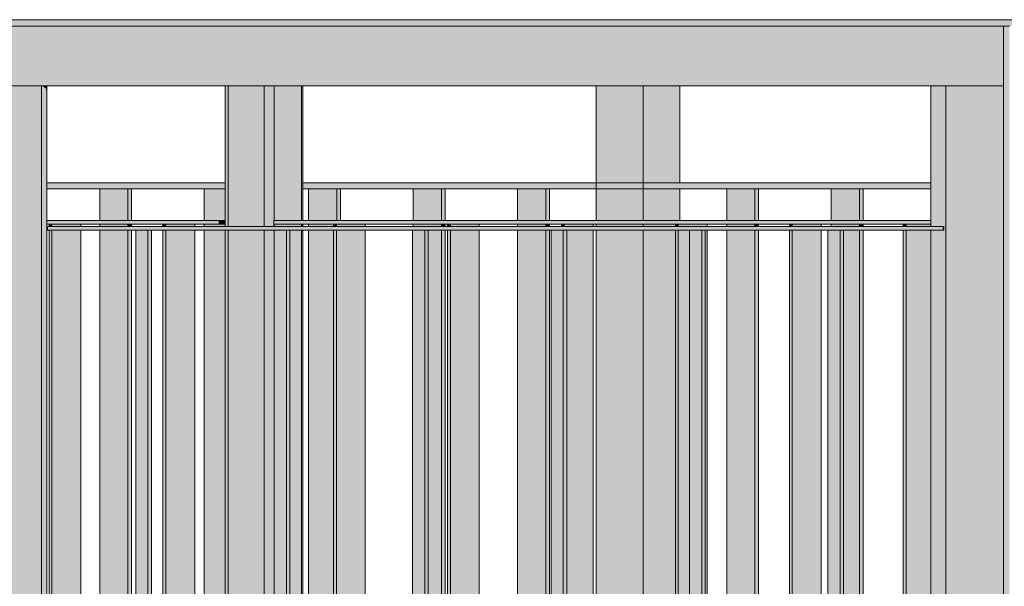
# Model space of a CAD drawing. Header units: centimetres. Extents: x -5472 to 10427, y -400 to 1902.
# Tile 45 of 91: x -4806 to -4723, y 1442 to 1490. Entities that reach past the tile are written whole.
import ezdxf

# ---------------------------------------------------------------- set-up
doc = ezdxf.new("R2010")
doc.units = ezdxf.units.CM
doc.header["$LTSCALE"] = 0.1
doc.header["$MEASUREMENT"] = 0
doc.layers.add('2_barierki.K_IR', color=7, linetype='Continuous')
doc.layers.add('2_kładka_IFC.K_IR', color=7, linetype='Continuous')

# ---------------------------------------------------------------- blocks, each defined once
blk = doc.blocks.new('ElemPrzekroju_389_1')
at = {"layer": '2_barierki.K_IR', "linetype": 'Continuous', "lineweight": 0, "true_color": 0xffffff}
for points in [[(-4788.602, 1476.312), (-4803.572, 1476.312), (-4803.572, 1475.812), (-4788.602, 1475.812)], [(-4782.088, 1476.312), (-4782.088, 1475.812), (-4729.46, 1475.812), (-4729.46, 1476.312)]]:
    blk.add_hatch(color=7, dxfattribs=at).paths.add_polyline_path(points)
at = {"layer": '2_barierki.K_IR', "color": 252, "linetype": 'Continuous', "lineweight": 0}
for p, q in [((-4803.572, 1476.312), (-4788.602, 1476.312)), ((-4803.572, 1475.812), (-4788.602, 1475.812)), ((-4782.088, 1476.312), (-4757.505, 1476.312)), ((-4782.088, 1475.812), (-4757.505, 1475.812)), ((-4757.505, 1476.312), (-4753.563, 1476.312)), ((-4757.505, 1475.812), (-4753.563, 1475.812)), ((-4753.563, 1476.312), (-4729.46, 1476.312)), ((-4753.563, 1475.812), (-4729.46, 1475.812))]:
    blk.add_line(p, q, dxfattribs=at)
blk = doc.blocks.new('ElemPrzekroju_648_1')
at = {"layer": '2_kładka_IFC.K_IR', "linetype": 'Continuous', "lineweight": 0, "true_color": 0xe8e8e8}
blk.add_hatch(color=254, dxfattribs=at).paths.add_polyline_path([(-4837.769, 1490), (-4837.769, 1489.824), (-4713.292, 1489.824), (-4713.258, 1489.839), (-4713.258, 1489.894), (-4715.232, 1489.96), (-4715.232, 1490)])
at = {"layer": '2_kładka_IFC.K_IR', "linetype": 'Continuous', "lineweight": 0, "true_color": 0xd1d1d1}
for points in [[(-4888.322, 1489.466), (-4888.322, 1484.466), (-4723.353, 1484.466), (-4723.353, 1489.466)], [(-4722.87, 1396.866), (-4722.87, 1484.466), (-4722.87, 1489.466), (-4723.353, 1489.466), (-4723.353, 1484.466), (-4723.353, 1396.866)], [(-4804, 1484.466), (-4807.675, 1484.466), (-4807.675, 1380.507), (-4804, 1380.507)], [(-4803.634, 1484.466), (-4804, 1484.466), (-4804, 1380.507), (-4803.634, 1380.507)], [(-4784.505, 1484.466), (-4784.901, 1484.466), (-4784.901, 1472.65), (-4784.505, 1472.65), (-4784.505, 1472.85), (-4784.525, 1472.85), (-4784.525, 1473.15), (-4784.505, 1473.15)], [(-4784.505, 1484.466), (-4784.505, 1473.15), (-4782.205, 1473.15), (-4782.205, 1484.466)], [(-4728.189, 1484.466), (-4728.189, 1380.507), (-4723.353, 1380.507), (-4723.353, 1484.466)], [(-4736.772, 1472.35), (-4728.364, 1472.35), (-4728.364, 1472.65), (-4803.498, 1472.65), (-4803.498, 1472.35), (-4795.091, 1472.35), (-4794.801, 1472.35), (-4783.485, 1472.35), (-4783.195, 1472.35), (-4771.879, 1472.35), (-4771.589, 1472.35), (-4760.273, 1472.35), (-4759.983, 1472.35), (-4748.668, 1472.35), (-4748.377, 1472.35), (-4737.062, 1472.35)], [(-4803.137, 1472.65), (-4800.716, 1472.65), (-4800.716, 1472.85), (-4803.137, 1472.85)], [(-4793.586, 1472.85), (-4793.586, 1472.65), (-4791.164, 1472.65), (-4791.164, 1472.85)], [(-4784.505, 1472.85), (-4784.505, 1472.65), (-4782.205, 1472.65), (-4782.205, 1472.85)], [(-4779.286, 1472.65), (-4776.865, 1472.65), (-4776.865, 1472.85), (-4779.286, 1472.85)], [(-4769.734, 1472.65), (-4767.313, 1472.65), (-4767.313, 1472.85), (-4769.734, 1472.85)], [(-4757.761, 1472.85), (-4760.183, 1472.85), (-4760.183, 1472.65), (-4757.761, 1472.65)], [(-4748.21, 1472.85), (-4750.631, 1472.85), (-4750.631, 1472.65), (-4748.21, 1472.65)], [(-4741.079, 1472.65), (-4738.658, 1472.65), (-4738.658, 1472.85), (-4741.079, 1472.85)], [(-4731.528, 1472.65), (-4729.46, 1472.65), (-4729.46, 1472.85), (-4731.528, 1472.85)], [(-4803.137, 1402.15), (-4800.716, 1402.15), (-4800.716, 1472.35), (-4803.137, 1472.35)], [(-4794.801, 1402.15), (-4794.801, 1472.35), (-4795.091, 1472.35), (-4795.091, 1402.15)], [(-4793.586, 1402.15), (-4791.164, 1402.15), (-4791.164, 1472.35), (-4793.586, 1472.35)], [(-4784.901, 1472.35), (-4784.901, 1402.15), (-4784.505, 1402.15), (-4784.505, 1472.35)], [(-4784.505, 1472.35), (-4784.505, 1402.15), (-4784.502, 1402.15), (-4784.502, 1472.35)], [(-4783.485, 1402.15), (-4783.195, 1402.15), (-4783.195, 1472.35), (-4783.485, 1472.35)], [(-4783.195, 1472.35), (-4783.195, 1402.15), (-4782.205, 1402.15), (-4782.205, 1472.35)], [(-4779.286, 1402.15), (-4776.865, 1402.15), (-4776.865, 1472.35), (-4779.286, 1472.35)], [(-4771.879, 1402.15), (-4771.589, 1402.15), (-4771.589, 1472.35), (-4771.879, 1472.35)], [(-4769.734, 1402.15), (-4767.313, 1402.15), (-4767.313, 1472.35), (-4769.734, 1472.35)], [(-4760.273, 1402.15), (-4759.983, 1402.15), (-4759.983, 1472.35), (-4760.273, 1472.35)], [(-4759.983, 1402.15), (-4757.761, 1402.15), (-4757.761, 1472.35), (-4759.983, 1472.35)], [(-4750.631, 1402.15), (-4749.684, 1402.15), (-4749.684, 1472.35), (-4750.631, 1472.35)], [(-4748.377, 1402.15), (-4748.377, 1472.35), (-4748.668, 1472.35), (-4748.668, 1402.15)], [(-4748.21, 1472.35), (-4748.377, 1472.35), (-4748.377, 1402.15), (-4748.21, 1402.15)], [(-4741.079, 1402.15), (-4738.658, 1402.15), (-4738.658, 1472.35), (-4741.079, 1472.35)], [(-4737.062, 1402.15), (-4736.772, 1402.15), (-4736.772, 1472.35), (-4737.062, 1472.35)], [(-4729.46, 1472.35), (-4731.528, 1472.35), (-4731.528, 1402.15), (-4729.46, 1402.15)]]:
    blk.add_hatch(color=254, dxfattribs=at).paths.add_polyline_path(points)
at = {"layer": '2_kładka_IFC.K_IR', "linetype": 'Continuous', "lineweight": 0, "true_color": 0xc9c9c9}
blk.add_hatch(color=9, dxfattribs=at).paths.add_polyline_path([(-4713.292, 1489.824), (-4837.769, 1489.824), (-4837.769, 1489.466), (-4717.134, 1489.466), (-4714.454, 1489.467), (-4713.666, 1489.467)])
at = {"layer": '2_kładka_IFC.K_IR', "linetype": 'Continuous', "lineweight": 0, "true_color": 0xa3a3a3}
for points in [[(-4803.634, 1484.466), (-4804, 1484.466), (-4803.634, 1484.225)], [(-4784.505, 1484.466), (-4784.505, 1483.296), (-4782.905, 1473.15), (-4782.205, 1473.15), (-4782.205, 1484.466)], [(-4782.205, 1473.15), (-4782.088, 1473.15), (-4782.088, 1484.466), (-4782.205, 1484.466)], [(-4782.205, 1473.15), (-4782.088, 1473.15), (-4782.088, 1484.466), (-4782.205, 1484.466)], [(-4803.137, 1472.85), (-4803.106, 1472.65), (-4800.716, 1472.65), (-4800.716, 1472.85)], [(-4793.586, 1472.85), (-4793.554, 1472.65), (-4791.164, 1472.65), (-4791.164, 1472.85)], [(-4784.505, 1472.85), (-4784.505, 1472.65), (-4782.205, 1472.65), (-4782.205, 1472.85)], [(-4782.205, 1472.85), (-4782.205, 1472.65), (-4782.088, 1472.65), (-4782.088, 1472.85)], [(-4782.205, 1472.85), (-4782.205, 1472.65), (-4782.088, 1472.65), (-4782.088, 1472.85)], [(-4776.865, 1472.85), (-4779.286, 1472.85), (-4779.255, 1472.65), (-4776.865, 1472.65)], [(-4767.313, 1472.85), (-4769.734, 1472.85), (-4769.703, 1472.65), (-4767.313, 1472.65)], [(-4760.183, 1472.85), (-4760.151, 1472.65), (-4757.761, 1472.65), (-4757.761, 1472.85)], [(-4748.21, 1472.85), (-4750.631, 1472.85), (-4750.599, 1472.65), (-4748.21, 1472.65)], [(-4741.079, 1472.85), (-4741.048, 1472.65), (-4738.658, 1472.65), (-4738.658, 1472.85)], [(-4729.46, 1472.85), (-4731.528, 1472.85), (-4731.496, 1472.65), (-4729.46, 1472.65)], [(-4728.474, 1472.65), (-4728.474, 1472.35), (-4728.364, 1472.35), (-4728.364, 1472.65)], [(-4800.716, 1472.35), (-4803.059, 1472.35), (-4800.716, 1457.489)], [(-4791.164, 1472.35), (-4793.507, 1472.35), (-4792.369, 1465.129), (-4792.369, 1402.15), (-4791.164, 1402.15)], [(-4782.205, 1472.35), (-4783.195, 1472.35), (-4783.195, 1464.156), (-4783.177, 1464.044), (-4783.177, 1402.15), (-4782.205, 1402.15)], [(-4782.205, 1472.35), (-4782.205, 1402.15), (-4782.088, 1402.15), (-4782.088, 1472.35)], [(-4782.205, 1472.35), (-4782.205, 1402.15), (-4782.088, 1402.15), (-4782.088, 1472.35)], [(-4776.865, 1472.35), (-4779.207, 1472.35), (-4776.865, 1457.489)], [(-4767.313, 1472.35), (-4769.656, 1472.35), (-4767.313, 1457.489)], [(-4759.983, 1471.585), (-4757.761, 1457.489), (-4757.761, 1472.35), (-4759.983, 1472.35)], [(-4749.684, 1472.35), (-4750.552, 1472.35), (-4749.684, 1466.844)], [(-4748.377, 1472.35), (-4748.377, 1458.553), (-4748.21, 1457.489), (-4748.21, 1472.35)], [(-4741, 1472.35), (-4738.658, 1457.489), (-4738.658, 1472.35)], [(-4731.449, 1472.35), (-4729.46, 1459.733), (-4729.46, 1472.35)]]:
    blk.add_hatch(color=253, dxfattribs=at).paths.add_polyline_path(points)
at = {"layer": '2_kładka_IFC.K_IR', "linetype": 'Continuous', "lineweight": 0, "true_color": 0xc2c2c2}
for points in [[(-4803.572, 1484.466), (-4803.634, 1484.466), (-4803.634, 1380.507), (-4803.572, 1380.507)], [(-4785.346, 1472.65), (-4784.901, 1472.65), (-4784.901, 1484.466), (-4785.346, 1484.466)], [(-4785.346, 1402.15), (-4784.901, 1402.15), (-4784.901, 1472.35), (-4785.346, 1472.35)]]:
    blk.add_hatch(color=9, dxfattribs=at).paths.add_polyline_path(points)
at = {"layer": '2_kładka_IFC.K_IR', "linetype": 'Continuous', "lineweight": 0, "true_color": 0x9b9b9b}
for points in [[(-4803.634, 1484.466), (-4803.634, 1484.225), (-4803.572, 1483.641), (-4803.572, 1484.466)], [(-4788.602, 1473.15), (-4789.167, 1473.15), (-4789.167, 1472.85), (-4788.602, 1472.85)]]:
    blk.add_hatch(color=253, dxfattribs=at).paths.add_polyline_path(points)
at = {"layer": '2_kładka_IFC.K_IR', "linetype": 'Continuous', "lineweight": 0, "true_color": 0x939393}
for points in [[(-4788.602, 1484.466), (-4788.602, 1472.65), (-4788.37, 1472.65), (-4788.37, 1484.466)], [(-4788.602, 1484.466), (-4788.602, 1472.65), (-4788.37, 1472.65), (-4788.37, 1484.466)], [(-4729.46, 1401.85), (-4729.46, 1380.507), (-4728.189, 1380.507), (-4728.189, 1484.466), (-4729.46, 1484.466), (-4729.46, 1472.65), (-4728.364, 1472.65), (-4728.364, 1472.35), (-4729.46, 1472.35), (-4729.46, 1402.15), (-4728.364, 1402.15), (-4728.364, 1401.85)], [(-4729.46, 1401.85), (-4729.46, 1380.507), (-4728.189, 1380.507), (-4728.189, 1484.466), (-4729.46, 1484.466), (-4729.46, 1472.65), (-4728.364, 1472.65), (-4728.364, 1472.35), (-4729.46, 1472.35), (-4729.46, 1402.15), (-4728.364, 1402.15), (-4728.364, 1401.85)], [(-4803.572, 1472.35), (-4803.498, 1472.35), (-4803.498, 1472.65), (-4803.572, 1472.65)], [(-4803.572, 1472.35), (-4803.498, 1472.35), (-4803.498, 1472.65), (-4803.572, 1472.65)], [(-4796.108, 1472.35), (-4796.108, 1402.15), (-4795.091, 1402.15), (-4795.091, 1472.35)], [(-4796.108, 1472.35), (-4796.108, 1402.15), (-4795.091, 1402.15), (-4795.091, 1472.35)], [(-4788.602, 1402.15), (-4788.37, 1402.15), (-4788.37, 1472.35), (-4788.602, 1472.35)], [(-4788.602, 1402.15), (-4788.37, 1402.15), (-4788.37, 1472.35), (-4788.602, 1472.35)], [(-4784.502, 1472.35), (-4784.502, 1402.15), (-4783.485, 1402.15), (-4783.485, 1472.35)], [(-4784.502, 1472.35), (-4784.502, 1402.15), (-4783.485, 1402.15), (-4783.485, 1472.35)], [(-4772.896, 1402.15), (-4771.879, 1402.15), (-4771.879, 1472.35), (-4772.896, 1472.35)], [(-4772.896, 1402.15), (-4771.879, 1402.15), (-4771.879, 1472.35), (-4772.896, 1472.35)], [(-4761.29, 1402.15), (-4760.273, 1402.15), (-4760.273, 1472.35), (-4761.29, 1472.35)], [(-4761.29, 1402.15), (-4760.273, 1402.15), (-4760.273, 1472.35), (-4761.29, 1472.35)], [(-4749.684, 1402.15), (-4748.668, 1402.15), (-4748.668, 1472.35), (-4749.684, 1472.35)], [(-4749.684, 1402.15), (-4748.668, 1402.15), (-4748.668, 1472.35), (-4749.684, 1472.35)], [(-4738.078, 1402.15), (-4737.062, 1402.15), (-4737.062, 1472.35), (-4738.078, 1472.35)], [(-4738.078, 1402.15), (-4737.062, 1402.15), (-4737.062, 1472.35), (-4738.078, 1472.35)]]:
    blk.add_hatch(color=252, dxfattribs=at).paths.add_polyline_path(points)
at = {"layer": '2_kładka_IFC.K_IR', "linetype": 'Continuous', "lineweight": 0, "true_color": 0xaaaaaa}
for points in [[(-4788.37, 1484.466), (-4788.37, 1472.65), (-4785.346, 1472.65), (-4785.346, 1484.466)], [(-4784.79, 1484.466), (-4784.505, 1483.296), (-4784.505, 1484.466)], [(-4803.572, 1473.15), (-4803.572, 1472.85), (-4788.602, 1472.85), (-4788.602, 1473.15)], [(-4803.376, 1472.85), (-4803.376, 1472.65), (-4803.137, 1472.65), (-4803.137, 1472.85)], [(-4793.824, 1472.65), (-4793.586, 1472.65), (-4793.586, 1472.85), (-4793.824, 1472.85)], [(-4784.571, 1473.039), (-4784.571, 1472.739), (-4784.55, 1472.65), (-4784.505, 1472.65), (-4784.505, 1472.85), (-4784.525, 1472.85), (-4784.525, 1473.068)], [(-4784.525, 1472.85), (-4729.46, 1472.85), (-4729.46, 1473.15), (-4784.525, 1473.15)], [(-4779.525, 1472.65), (-4779.286, 1472.65), (-4779.286, 1472.85), (-4779.525, 1472.85)], [(-4769.973, 1472.65), (-4769.734, 1472.65), (-4769.734, 1472.85), (-4769.973, 1472.85)], [(-4760.421, 1472.85), (-4760.421, 1472.65), (-4760.183, 1472.65), (-4760.183, 1472.85)], [(-4750.87, 1472.65), (-4750.631, 1472.65), (-4750.631, 1472.85), (-4750.87, 1472.85)], [(-4741.318, 1472.65), (-4741.079, 1472.65), (-4741.079, 1472.85), (-4741.318, 1472.85)], [(-4731.766, 1472.65), (-4731.528, 1472.65), (-4731.528, 1472.85), (-4731.766, 1472.85)], [(-4803.137, 1472.35), (-4803.376, 1472.35), (-4803.376, 1402.15), (-4803.137, 1402.15)], [(-4793.824, 1402.15), (-4793.586, 1402.15), (-4793.586, 1472.35), (-4793.824, 1472.35)], [(-4785.346, 1472.35), (-4788.37, 1472.35), (-4788.37, 1402.15), (-4785.346, 1402.15)], [(-4779.525, 1402.15), (-4779.286, 1402.15), (-4779.286, 1472.35), (-4779.525, 1472.35)], [(-4769.973, 1402.15), (-4769.734, 1402.15), (-4769.734, 1472.35), (-4769.973, 1472.35)], [(-4750.87, 1402.15), (-4750.631, 1402.15), (-4750.631, 1472.35), (-4750.87, 1472.35)], [(-4741.318, 1402.15), (-4741.079, 1402.15), (-4741.079, 1472.35), (-4741.318, 1472.35)], [(-4731.766, 1402.15), (-4731.528, 1402.15), (-4731.528, 1472.35), (-4731.766, 1472.35)]]:
    blk.add_hatch(color=253, dxfattribs=at).paths.add_polyline_path(points)
at = {"layer": '2_kładka_IFC.K_IR', "color": 7, "linetype": 'Continuous', "lineweight": 15}
for p, q in [((-4837.769, 1490), (-4715.232, 1490)), ((-4723.353, 1489.466), (-4888.322, 1489.466)), ((-4722.87, 1489.466), (-4723.353, 1489.466)), ((-4723.353, 1484.466), (-4723.353, 1489.466)), ((-4807.675, 1484.466), (-4804, 1484.466)), ((-4804, 1380.507), (-4804, 1484.466)), ((-4728.189, 1484.466), (-4804, 1484.466)), ((-4803.572, 1380.507), (-4803.572, 1484.466)), ((-4788.602, 1472.65), (-4788.602, 1484.466)), ((-4788.37, 1472.65), (-4788.37, 1484.466)), ((-4785.346, 1472.65), (-4785.346, 1484.466)), ((-4784.505, 1473.15), (-4784.505, 1484.466)), ((-4782.205, 1473.15), (-4782.205, 1484.466)), ((-4782.088, 1473.15), (-4782.088, 1484.466)), ((-4729.46, 1484.466), (-4729.46, 1472.65)), ((-4728.189, 1484.466), (-4728.189, 1380.507)), ((-4723.353, 1484.466), (-4728.189, 1484.466)), ((-4723.353, 1396.866), (-4723.353, 1484.466)), ((-4788.602, 1473.15), (-4803.572, 1473.15)), ((-4803.376, 1472.85), (-4803.572, 1472.85)), ((-4803.498, 1472.65), (-4803.572, 1472.65)), ((-4728.364, 1472.65), (-4803.498, 1472.65)), ((-4803.498, 1472.65), (-4803.498, 1472.35)), ((-4803.376, 1472.65), (-4803.376, 1472.85)), ((-4803.137, 1472.85), (-4803.376, 1472.85)), ((-4803.137, 1472.65), (-4803.137, 1472.85)), ((-4793.824, 1472.85), (-4803.137, 1472.85)), ((-4800.716, 1472.85), (-4800.716, 1472.65)), ((-4793.824, 1472.65), (-4793.824, 1472.85)), ((-4793.586, 1472.85), (-4793.824, 1472.85)), ((-4793.586, 1472.65), (-4793.586, 1472.85)), ((-4793.586, 1472.85), (-4791.164, 1472.85)), ((-4788.602, 1472.85), (-4793.586, 1472.85)), ((-4791.164, 1472.85), (-4791.164, 1472.65)), ((-4784.525, 1473.15), (-4784.525, 1472.85)), ((-4729.46, 1473.15), (-4784.525, 1473.15)), ((-4779.525, 1472.85), (-4784.525, 1472.85)), ((-4784.505, 1472.65), (-4784.505, 1472.85)), ((-4782.205, 1472.65), (-4782.205, 1472.85)), ((-4782.088, 1472.65), (-4782.088, 1472.85)), ((-4779.525, 1472.65), (-4779.525, 1472.85)), ((-4779.286, 1472.85), (-4779.525, 1472.85)), ((-4779.286, 1472.65), (-4779.286, 1472.85)), ((-4769.973, 1472.85), (-4779.286, 1472.85)), ((-4776.865, 1472.85), (-4776.865, 1472.65)), ((-4769.973, 1472.65), (-4769.973, 1472.85)), ((-4769.734, 1472.85), (-4769.973, 1472.85)), ((-4769.734, 1472.65), (-4769.734, 1472.85)), ((-4760.421, 1472.85), (-4769.734, 1472.85)), ((-4767.313, 1472.85), (-4767.313, 1472.65)), ((-4760.421, 1472.65), (-4760.421, 1472.85)), ((-4760.183, 1472.85), (-4760.421, 1472.85)), ((-4760.183, 1472.65), (-4760.183, 1472.85)), ((-4750.87, 1472.85), (-4760.183, 1472.85)), ((-4757.761, 1472.85), (-4757.761, 1472.65)), ((-4750.87, 1472.65), (-4750.87, 1472.85)), ((-4750.631, 1472.85), (-4750.87, 1472.85)), ((-4750.631, 1472.65), (-4750.631, 1472.85)), ((-4741.318, 1472.85), (-4750.631, 1472.85)), ((-4748.21, 1472.85), (-4748.21, 1472.65)), ((-4741.318, 1472.65), (-4741.318, 1472.85)), ((-4741.079, 1472.85), (-4741.318, 1472.85)), ((-4741.079, 1472.65), (-4741.079, 1472.85)), ((-4731.766, 1472.85), (-4741.079, 1472.85)), ((-4738.658, 1472.85), (-4738.658, 1472.65)), ((-4731.766, 1472.65), (-4731.766, 1472.85)), ((-4731.528, 1472.85), (-4731.766, 1472.85)), ((-4731.528, 1472.65), (-4731.528, 1472.85)), ((-4729.46, 1472.85), (-4731.528, 1472.85)), ((-4728.364, 1472.65), (-4728.364, 1472.35)), ((-4803.498, 1472.35), (-4803.572, 1472.35)), ((-4795.091, 1472.35), (-4803.498, 1472.35)), ((-4803.376, 1402.15), (-4803.376, 1472.35)), ((-4803.137, 1402.15), (-4803.137, 1472.35)), ((-4800.716, 1472.35), (-4800.716, 1402.15)), ((-4796.108, 1402.15), (-4796.108, 1472.35)), ((-4795.091, 1472.35), (-4795.091, 1402.15)), ((-4795.091, 1472.35), (-4794.801, 1472.35)), ((-4794.801, 1472.35), (-4794.801, 1402.15)), ((-4783.485, 1472.35), (-4794.801, 1472.35)), ((-4793.824, 1402.15), (-4793.824, 1472.35)), ((-4793.586, 1402.15), (-4793.586, 1472.35)), ((-4791.164, 1472.35), (-4791.164, 1402.15)), ((-4788.602, 1402.15), (-4788.602, 1472.35)), ((-4788.37, 1402.15), (-4788.37, 1472.35)), ((-4785.346, 1402.15), (-4785.346, 1472.35)), ((-4784.505, 1402.15), (-4784.505, 1472.35)), ((-4784.502, 1402.15), (-4784.502, 1472.35)), ((-4783.485, 1472.35), (-4783.485, 1402.15)), ((-4783.485, 1472.35), (-4783.195, 1472.35)), ((-4783.195, 1472.35), (-4783.195, 1402.15)), ((-4771.879, 1472.35), (-4783.195, 1472.35)), ((-4782.205, 1402.15), (-4782.205, 1472.35)), ((-4782.088, 1402.15), (-4782.088, 1472.35)), ((-4779.525, 1402.15), (-4779.525, 1472.35)), ((-4779.286, 1402.15), (-4779.286, 1472.35)), ((-4776.865, 1472.35), (-4776.865, 1402.15)), ((-4772.896, 1402.15), (-4772.896, 1472.35)), ((-4771.879, 1472.35), (-4771.879, 1402.15)), ((-4771.879, 1472.35), (-4771.589, 1472.35)), ((-4771.589, 1472.35), (-4771.589, 1402.15)), ((-4760.273, 1472.35), (-4771.589, 1472.35)), ((-4769.973, 1402.15), (-4769.973, 1472.35)), ((-4769.734, 1402.15), (-4769.734, 1472.35)), ((-4767.313, 1472.35), (-4767.313, 1402.15)), ((-4761.29, 1402.15), (-4761.29, 1472.35)), ((-4760.273, 1472.35), (-4760.273, 1402.15)), ((-4760.273, 1472.35), (-4759.983, 1472.35)), ((-4759.983, 1472.35), (-4759.983, 1402.15)), ((-4748.668, 1472.35), (-4759.983, 1472.35)), ((-4757.761, 1472.35), (-4757.761, 1402.15)), ((-4750.87, 1402.15), (-4750.87, 1472.35)), ((-4750.631, 1402.15), (-4750.631, 1472.35)), ((-4749.684, 1402.15), (-4749.684, 1472.35)), ((-4748.668, 1472.35), (-4748.668, 1402.15)), ((-4748.668, 1472.35), (-4748.377, 1472.35)), ((-4748.377, 1472.35), (-4748.377, 1402.15)), ((-4737.062, 1472.35), (-4748.377, 1472.35)), ((-4748.21, 1472.35), (-4748.21, 1402.15)), ((-4741.318, 1402.15), (-4741.318, 1472.35)), ((-4741.079, 1402.15), (-4741.079, 1472.35)), ((-4738.658, 1472.35), (-4738.658, 1402.15)), ((-4738.078, 1402.15), (-4738.078, 1472.35)), ((-4737.062, 1472.35), (-4737.062, 1402.15)), ((-4737.062, 1472.35), (-4736.772, 1472.35)), ((-4736.772, 1472.35), (-4736.772, 1402.15)), ((-4728.364, 1472.35), (-4736.772, 1472.35)), ((-4731.766, 1402.15), (-4731.766, 1472.35)), ((-4731.528, 1402.15), (-4731.528, 1472.35)), ((-4729.46, 1472.35), (-4729.46, 1402.15))]:
    blk.add_line(p, q, dxfattribs=at)
blk = doc.blocks.new('ElemPrzekroju_1381_1')
at = {"layer": '2_barierki.K_IR', "linetype": 'Continuous', "lineweight": 0, "true_color": 0xffffff}
for points in [[(-4757.505, 1484.466), (-4757.505, 1476.312), (-4753.563, 1476.312), (-4753.563, 1484.466)], [(-4753.563, 1484.466), (-4753.563, 1476.312), (-4750.487, 1476.312), (-4750.487, 1484.466)], [(-4753.5, 1484.466), (-4752.239, 1476.312), (-4750.487, 1476.312), (-4750.487, 1484.466)], [(-4757.505, 1473.15), (-4753.563, 1473.15), (-4753.563, 1475.812), (-4757.505, 1475.812)], [(-4753.563, 1473.15), (-4750.487, 1473.15), (-4750.487, 1475.812), (-4753.563, 1475.812)], [(-4750.487, 1475.812), (-4753.563, 1475.812), (-4753.151, 1473.15), (-4750.487, 1473.15)], [(-4757.505, 1472.65), (-4753.563, 1472.65), (-4753.563, 1472.85), (-4757.505, 1472.85)], [(-4753.563, 1472.85), (-4753.563, 1472.65), (-4750.87, 1472.65), (-4750.87, 1472.85)], [(-4753.105, 1472.85), (-4753.074, 1472.65), (-4750.87, 1472.65), (-4750.87, 1472.85)], [(-4757.505, 1402.15), (-4753.563, 1402.15), (-4753.563, 1472.35), (-4757.505, 1472.35)], [(-4750.87, 1472.35), (-4753.563, 1472.35), (-4753.563, 1402.15), (-4750.87, 1402.15)], [(-4750.87, 1472.35), (-4753.027, 1472.35), (-4750.87, 1458.403)]]:
    blk.add_hatch(color=7, dxfattribs=at).paths.add_polyline_path(points)
at = {"layer": '2_barierki.K_IR', "color": 252, "linetype": 'Continuous', "lineweight": 0}
for p, q in [((-4757.505, 1476.312), (-4757.505, 1484.466)), ((-4753.563, 1473.15), (-4753.563, 1484.466)), ((-4750.487, 1476.312), (-4750.487, 1484.466)), ((-4757.505, 1475.812), (-4757.505, 1476.312)), ((-4757.505, 1473.15), (-4757.505, 1475.812)), ((-4750.487, 1473.15), (-4750.487, 1475.812)), ((-4757.505, 1472.65), (-4757.505, 1472.85)), ((-4753.563, 1472.65), (-4753.563, 1472.85)), ((-4757.505, 1402.15), (-4757.505, 1472.35)), ((-4753.563, 1402.15), (-4753.563, 1472.35))]:
    blk.add_line(p, q, dxfattribs=at)
blk = doc.blocks.new('ElemPrzekroju_1384_1')
at = {"layer": '2_barierki.K_IR', "linetype": 'Continuous', "lineweight": 0, "true_color": 0xffffff}
for points in [[(-4799.133, 1475.812), (-4799.133, 1473.15), (-4796.768, 1473.15), (-4796.768, 1475.812)], [(-4799.133, 1475.812), (-4799.133, 1473.15), (-4796.768, 1473.15), (-4796.768, 1475.812)], [(-4796.461, 1475.812), (-4796.768, 1475.812), (-4796.768, 1473.15), (-4796.461, 1473.15)], [(-4796.461, 1475.812), (-4796.768, 1475.812), (-4796.768, 1473.15), (-4796.461, 1473.15)], [(-4799.133, 1472.85), (-4799.133, 1472.65), (-4796.768, 1472.65), (-4796.768, 1472.85)], [(-4799.133, 1472.85), (-4799.133, 1472.65), (-4796.768, 1472.65), (-4796.768, 1472.85)], [(-4796.768, 1472.85), (-4796.768, 1472.65), (-4796.461, 1472.65), (-4796.461, 1472.85)], [(-4796.768, 1472.85), (-4796.768, 1472.65), (-4796.461, 1472.65), (-4796.461, 1472.85)], [(-4796.768, 1472.35), (-4799.133, 1472.35), (-4799.133, 1402.15), (-4796.768, 1402.15)], [(-4796.768, 1472.35), (-4799.133, 1472.35), (-4799.133, 1466.865), (-4796.768, 1466.865)], [(-4796.461, 1472.35), (-4796.768, 1472.35), (-4796.768, 1402.15), (-4796.461, 1402.15)], [(-4796.461, 1472.35), (-4796.768, 1472.35), (-4796.768, 1466.865), (-4796.461, 1464.876)]]:
    blk.add_hatch(color=7, dxfattribs=at).paths.add_polyline_path(points)
at = {"layer": '2_barierki.K_IR', "color": 252, "linetype": 'Continuous', "lineweight": 0}
for p, q in [((-4799.133, 1473.15), (-4799.133, 1475.812)), ((-4796.768, 1473.15), (-4796.768, 1475.812)), ((-4796.461, 1473.15), (-4796.461, 1475.812)), ((-4799.133, 1472.65), (-4799.133, 1472.85)), ((-4796.768, 1472.65), (-4796.768, 1472.85)), ((-4796.461, 1472.65), (-4796.461, 1472.85)), ((-4799.133, 1402.15), (-4799.133, 1472.35)), ((-4796.768, 1402.15), (-4796.768, 1472.35)), ((-4796.461, 1402.15), (-4796.461, 1472.35))]:
    blk.add_line(p, q, dxfattribs=at)
blk = doc.blocks.new('ElemPrzekroju_1385_1')
at = {"layer": '2_barierki.K_IR', "linetype": 'Continuous', "lineweight": 0, "true_color": 0xffffff}
for points in [[(-4790.373, 1473.15), (-4788.602, 1473.15), (-4788.602, 1475.812), (-4790.373, 1475.812)], [(-4790.373, 1473.15), (-4788.602, 1473.15), (-4788.602, 1475.812), (-4790.373, 1475.812)], [(-4790.373, 1472.65), (-4788.602, 1472.65), (-4788.602, 1472.85), (-4790.373, 1472.85)], [(-4790.373, 1472.65), (-4788.602, 1472.65), (-4788.602, 1472.85), (-4790.373, 1472.85)], [(-4790.373, 1402.15), (-4788.602, 1402.15), (-4788.602, 1472.35), (-4790.373, 1472.35)], [(-4788.602, 1472.35), (-4790.373, 1472.35), (-4790.373, 1466.865), (-4788.602, 1466.865)]]:
    blk.add_hatch(color=7, dxfattribs=at).paths.add_polyline_path(points)
at = {"layer": '2_barierki.K_IR', "color": 252, "linetype": 'Continuous', "lineweight": 0}
for p, q in [((-4790.373, 1473.15), (-4790.373, 1475.812)), ((-4790.373, 1472.65), (-4790.373, 1472.85)), ((-4790.373, 1402.15), (-4790.373, 1472.35))]:
    blk.add_line(p, q, dxfattribs=at)
blk = doc.blocks.new('ElemPrzekroju_1386_1')
at = {"layer": '2_barierki.K_IR', "linetype": 'Continuous', "lineweight": 0, "true_color": 0xffffff}
for points in [[(-4781.613, 1475.812), (-4781.613, 1473.15), (-4779.248, 1473.15), (-4779.248, 1475.812)], [(-4781.613, 1475.812), (-4781.613, 1473.15), (-4779.248, 1473.15), (-4779.248, 1475.812)], [(-4779.248, 1475.812), (-4779.248, 1473.15), (-4778.94, 1473.15), (-4778.94, 1475.812)], [(-4779.248, 1475.812), (-4779.248, 1473.15), (-4778.94, 1473.15), (-4778.94, 1475.812)], [(-4781.613, 1472.65), (-4779.525, 1472.65), (-4779.525, 1472.85), (-4781.613, 1472.85)], [(-4781.613, 1472.65), (-4779.525, 1472.65), (-4779.525, 1472.85), (-4781.613, 1472.85)], [(-4781.613, 1472.35), (-4781.613, 1402.15), (-4779.525, 1402.15), (-4779.525, 1472.35)], [(-4781.613, 1472.35), (-4781.613, 1466.865), (-4779.525, 1466.865), (-4779.525, 1472.35)]]:
    blk.add_hatch(color=7, dxfattribs=at).paths.add_polyline_path(points)
at = {"layer": '2_barierki.K_IR', "color": 252, "linetype": 'Continuous', "lineweight": 0}
for p, q in [((-4781.613, 1473.15), (-4781.613, 1475.812)), ((-4779.248, 1473.15), (-4779.248, 1475.812)), ((-4778.94, 1473.15), (-4778.94, 1475.812)), ((-4781.613, 1472.65), (-4781.613, 1472.85)), ((-4781.613, 1402.15), (-4781.613, 1472.35))]:
    blk.add_line(p, q, dxfattribs=at)
blk = doc.blocks.new('ElemPrzekroju_1387_1')
at = {"layer": '2_barierki.K_IR', "linetype": 'Continuous', "lineweight": 0, "true_color": 0xffffff}
for points in [[(-4772.853, 1475.812), (-4772.853, 1473.15), (-4770.487, 1473.15), (-4770.487, 1475.812)], [(-4772.853, 1475.812), (-4772.853, 1473.15), (-4770.487, 1473.15), (-4770.487, 1475.812)], [(-4770.487, 1475.812), (-4770.487, 1473.15), (-4770.18, 1473.15), (-4770.18, 1475.812)], [(-4770.487, 1475.812), (-4770.487, 1473.15), (-4770.18, 1473.15), (-4770.18, 1475.812)], [(-4770.487, 1472.85), (-4772.853, 1472.85), (-4772.853, 1472.65), (-4770.487, 1472.65)], [(-4770.487, 1472.85), (-4772.853, 1472.85), (-4772.853, 1472.65), (-4770.487, 1472.65)], [(-4770.487, 1472.65), (-4770.18, 1472.65), (-4770.18, 1472.85), (-4770.487, 1472.85)], [(-4770.487, 1472.65), (-4770.18, 1472.65), (-4770.18, 1472.85), (-4770.487, 1472.85)], [(-4771.589, 1402.15), (-4770.487, 1402.15), (-4770.487, 1472.35), (-4771.589, 1472.35)], [(-4771.589, 1472.35), (-4771.589, 1466.865), (-4770.487, 1466.865), (-4770.487, 1472.35)], [(-4770.487, 1472.35), (-4770.487, 1402.15), (-4770.18, 1402.15), (-4770.18, 1472.35)], [(-4770.487, 1466.865), (-4770.18, 1464.876), (-4770.18, 1472.35), (-4770.487, 1472.35)]]:
    blk.add_hatch(color=7, dxfattribs=at).paths.add_polyline_path(points)
at = {"layer": '2_barierki.K_IR', "color": 252, "linetype": 'Continuous', "lineweight": 0}
for p, q in [((-4772.853, 1473.15), (-4772.853, 1475.812)), ((-4770.487, 1473.15), (-4770.487, 1475.812)), ((-4770.18, 1473.15), (-4770.18, 1475.812)), ((-4772.853, 1472.65), (-4772.853, 1472.85)), ((-4770.487, 1472.65), (-4770.487, 1472.85)), ((-4770.18, 1472.65), (-4770.18, 1472.85)), ((-4770.487, 1402.15), (-4770.487, 1472.35)), ((-4770.18, 1402.15), (-4770.18, 1472.35))]:
    blk.add_line(p, q, dxfattribs=at)
blk = doc.blocks.new('ElemPrzekroju_1388_1')
at = {"layer": '2_barierki.K_IR', "linetype": 'Continuous', "lineweight": 0, "true_color": 0xffffff}
for points in [[(-4764.093, 1475.812), (-4764.093, 1473.15), (-4761.727, 1473.15), (-4761.727, 1475.812)], [(-4764.093, 1475.812), (-4764.093, 1473.15), (-4761.727, 1473.15), (-4761.727, 1475.812)], [(-4761.727, 1473.15), (-4761.42, 1473.15), (-4761.42, 1475.812), (-4761.727, 1475.812)], [(-4761.727, 1473.15), (-4761.42, 1473.15), (-4761.42, 1475.812), (-4761.727, 1475.812)], [(-4761.727, 1472.85), (-4764.093, 1472.85), (-4764.093, 1472.65), (-4761.727, 1472.65)], [(-4761.727, 1472.85), (-4764.093, 1472.85), (-4764.093, 1472.65), (-4761.727, 1472.65)], [(-4761.42, 1472.85), (-4761.727, 1472.85), (-4761.727, 1472.65), (-4761.42, 1472.65)], [(-4761.42, 1472.85), (-4761.727, 1472.85), (-4761.727, 1472.65), (-4761.42, 1472.65)], [(-4764.093, 1472.35), (-4764.093, 1402.15), (-4761.727, 1402.15), (-4761.727, 1472.35)], [(-4761.727, 1472.35), (-4764.093, 1472.35), (-4764.093, 1466.865), (-4761.727, 1466.865)], [(-4761.727, 1472.35), (-4761.727, 1402.15), (-4761.42, 1402.15), (-4761.42, 1472.35)], [(-4761.42, 1472.35), (-4761.727, 1472.35), (-4761.727, 1466.865), (-4761.588, 1465.966), (-4761.588, 1402.15), (-4761.42, 1402.15)]]:
    blk.add_hatch(color=7, dxfattribs=at).paths.add_polyline_path(points)
at = {"layer": '2_barierki.K_IR', "color": 252, "linetype": 'Continuous', "lineweight": 0}
for p, q in [((-4764.093, 1473.15), (-4764.093, 1475.812)), ((-4761.727, 1473.15), (-4761.727, 1475.812)), ((-4761.42, 1473.15), (-4761.42, 1475.812)), ((-4764.093, 1472.65), (-4764.093, 1472.85)), ((-4761.727, 1472.65), (-4761.727, 1472.85)), ((-4761.42, 1472.65), (-4761.42, 1472.85)), ((-4764.093, 1402.15), (-4764.093, 1472.35)), ((-4761.727, 1402.15), (-4761.727, 1472.35)), ((-4761.42, 1402.15), (-4761.42, 1472.35))]:
    blk.add_line(p, q, dxfattribs=at)
blk = doc.blocks.new('ElemPrzekroju_1389_1')
at = {"layer": '2_barierki.K_IR', "linetype": 'Continuous', "lineweight": 0, "true_color": 0xffffff}
for points in [[(-4746.572, 1475.812), (-4746.572, 1473.15), (-4744.207, 1473.15), (-4744.207, 1475.812)], [(-4746.572, 1475.812), (-4746.572, 1473.15), (-4744.207, 1473.15), (-4744.207, 1475.812)], [(-4744.207, 1473.15), (-4743.899, 1473.15), (-4743.899, 1475.812), (-4744.207, 1475.812)], [(-4744.207, 1473.15), (-4743.899, 1473.15), (-4743.899, 1475.812), (-4744.207, 1475.812)], [(-4746.572, 1472.85), (-4746.572, 1472.65), (-4744.207, 1472.65), (-4744.207, 1472.85)], [(-4746.572, 1472.85), (-4746.572, 1472.65), (-4744.207, 1472.65), (-4744.207, 1472.85)], [(-4744.207, 1472.85), (-4744.207, 1472.65), (-4743.899, 1472.65), (-4743.899, 1472.85)], [(-4744.207, 1472.85), (-4744.207, 1472.65), (-4743.899, 1472.65), (-4743.899, 1472.85)], [(-4744.207, 1472.35), (-4746.572, 1472.35), (-4746.572, 1402.15), (-4744.207, 1402.15)], [(-4744.207, 1472.35), (-4746.572, 1472.35), (-4746.572, 1466.865), (-4744.207, 1466.865)], [(-4744.207, 1402.15), (-4743.899, 1402.15), (-4743.899, 1472.35), (-4744.207, 1472.35)], [(-4743.899, 1472.35), (-4744.207, 1472.35), (-4744.207, 1466.865), (-4743.899, 1464.876)]]:
    blk.add_hatch(color=7, dxfattribs=at).paths.add_polyline_path(points)
at = {"layer": '2_barierki.K_IR', "color": 252, "linetype": 'Continuous', "lineweight": 0}
for p, q in [((-4746.572, 1473.15), (-4746.572, 1475.812)), ((-4744.207, 1473.15), (-4744.207, 1475.812)), ((-4743.899, 1473.15), (-4743.899, 1475.812)), ((-4746.572, 1472.65), (-4746.572, 1472.85)), ((-4744.207, 1472.65), (-4744.207, 1472.85)), ((-4743.899, 1472.65), (-4743.899, 1472.85)), ((-4746.572, 1402.15), (-4746.572, 1472.35)), ((-4744.207, 1402.15), (-4744.207, 1472.35)), ((-4743.899, 1402.15), (-4743.899, 1472.35))]:
    blk.add_line(p, q, dxfattribs=at)
blk = doc.blocks.new('ElemPrzekroju_1390_1')
at = {"layer": '2_barierki.K_IR', "linetype": 'Continuous', "lineweight": 0, "true_color": 0xffffff}
for points in [[(-4735.447, 1475.812), (-4737.812, 1475.812), (-4737.812, 1473.15), (-4735.447, 1473.15)], [(-4735.447, 1475.812), (-4737.812, 1475.812), (-4737.812, 1473.15), (-4735.447, 1473.15)], [(-4735.447, 1475.812), (-4735.447, 1473.15), (-4735.139, 1473.15), (-4735.139, 1475.812)], [(-4735.447, 1475.812), (-4735.447, 1473.15), (-4735.139, 1473.15), (-4735.139, 1475.812)], [(-4737.812, 1472.65), (-4735.447, 1472.65), (-4735.447, 1472.85), (-4737.812, 1472.85)], [(-4737.812, 1472.65), (-4735.447, 1472.65), (-4735.447, 1472.85), (-4737.812, 1472.85)], [(-4735.447, 1472.85), (-4735.447, 1472.65), (-4735.139, 1472.65), (-4735.139, 1472.85)], [(-4735.447, 1472.85), (-4735.447, 1472.65), (-4735.139, 1472.65), (-4735.139, 1472.85)], [(-4736.772, 1472.35), (-4736.772, 1402.15), (-4735.447, 1402.15), (-4735.447, 1472.35)], [(-4735.447, 1472.35), (-4736.772, 1472.35), (-4736.772, 1466.865), (-4735.447, 1466.865)], [(-4735.447, 1402.15), (-4735.139, 1402.15), (-4735.139, 1472.35), (-4735.447, 1472.35)], [(-4735.447, 1466.865), (-4735.139, 1464.876), (-4735.139, 1472.35), (-4735.447, 1472.35)]]:
    blk.add_hatch(color=7, dxfattribs=at).paths.add_polyline_path(points)
at = {"layer": '2_barierki.K_IR', "color": 252, "linetype": 'Continuous', "lineweight": 0}
for p, q in [((-4737.812, 1473.15), (-4737.812, 1475.812)), ((-4735.447, 1473.15), (-4735.447, 1475.812)), ((-4735.139, 1473.15), (-4735.139, 1475.812)), ((-4737.812, 1472.65), (-4737.812, 1472.85)), ((-4735.447, 1472.65), (-4735.447, 1472.85)), ((-4735.139, 1472.65), (-4735.139, 1472.85)), ((-4735.447, 1402.15), (-4735.447, 1472.35)), ((-4735.139, 1402.15), (-4735.139, 1472.35))]:
    blk.add_line(p, q, dxfattribs=at)

msp = doc.modelspace()

# ---------------------------------------------------------------- block references
at = {"layer": '2_barierki.K_IR', "lineweight": 0}
for name in ['ElemPrzekroju_1381_1', 'ElemPrzekroju_389_1', 'ElemPrzekroju_1384_1', 'ElemPrzekroju_1385_1', 'ElemPrzekroju_1386_1', 'ElemPrzekroju_1387_1', 'ElemPrzekroju_1388_1', 'ElemPrzekroju_1389_1', 'ElemPrzekroju_1390_1']:
    msp.add_blockref(name, (0, 0), dxfattribs=at)
at = {"layer": '2_kładka_IFC.K_IR', "lineweight": 0}
msp.add_blockref('ElemPrzekroju_648_1', (0, 0), dxfattribs=at)

doc.saveas('drawing.dxf')
